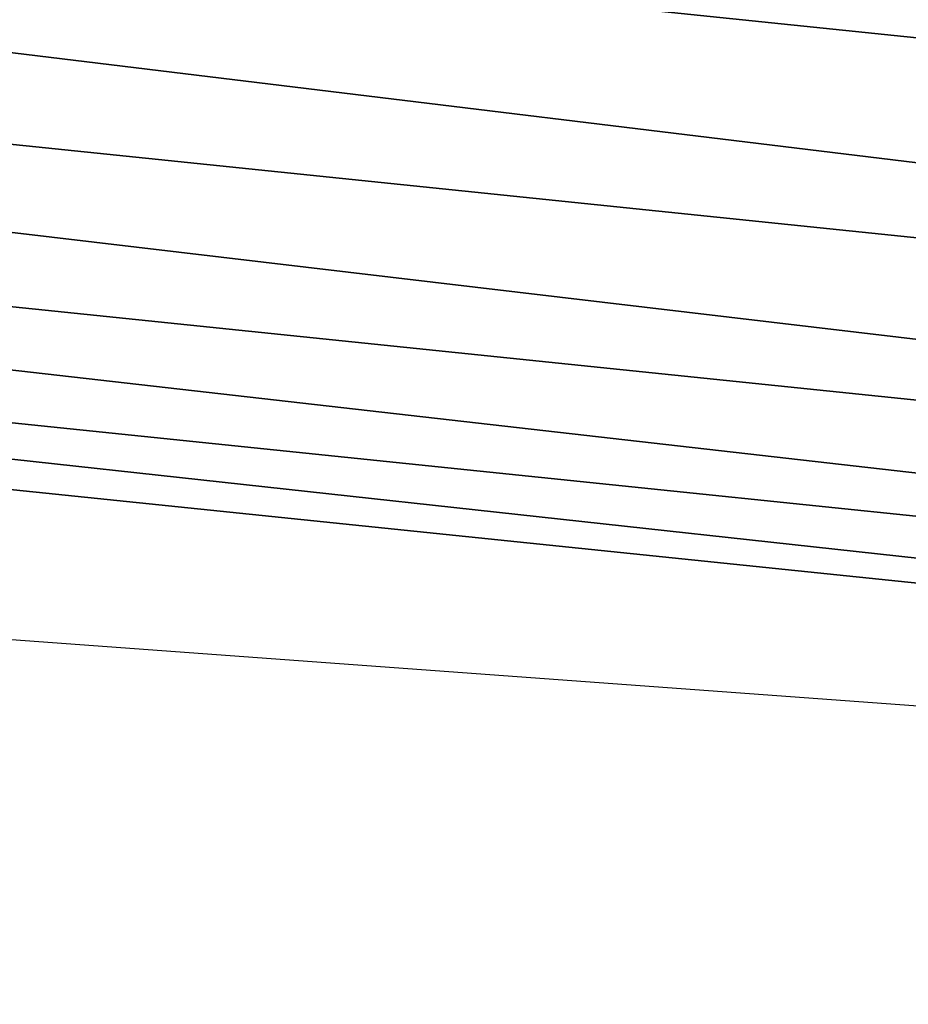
# Model space of a CAD drawing. Header units: centimetres. Extents: x -37 to 78, y -22 to -1.
# Tile 159 of 256: x -28.1258 to -28.0545, y -19.1817 to -19.1026. Entities that reach past the tile are written whole.
import ezdxf

# ---------------------------------------------------------------- set-up
doc = ezdxf.new("R2010")
doc.units = ezdxf.units.CM
doc.layers.add('759', color=7, linetype='Continuous', true_color=0xb1581b)

msp = doc.modelspace()

# ---------------------------------------------------------------- meshes
at = {"layer": '759', "color": 254, "true_color": 0xcad1ee}
mesh = msp.add_polyface(dxfattribs=at)
corners = [(-28.607075, -19.090687, 56.595627), (-28.149521, -19.150688, 56.586147), (-27.726416, -19.181675, 56.595627), (-28.931866, -19.035055, 56.586147), (-28.594749, -19.011505, 56.675762), (-28.591951, -18.993526, 56.677433), (-29.457872, -18.83102, 56.675762), (-27.721355, -19.083473, 56.677433), (-27.722292, -19.101646, 56.675762), (-26.855337, -19.083979, 56.677433), (-26.85178, -19.1546, 56.648144), (-27.724171, -19.138123, 56.661133), (-27.724995, -19.154091, 56.648144), (-26.852585, -19.13863, 56.661133), (-27.723249, -19.120235, 56.67041), (-26.853485, -19.120743, 56.67041), (-28.606251, -19.0854, 56.614243), (-27.726141, -19.176331, 56.614243), (-28.604824, -19.076229, 56.632156), (-27.725662, -19.167063, 56.632156), (-28.602825, -19.063396, 56.648144), (-28.600367, -19.047596, 56.661133), (-28.597612, -19.029898, 56.67041), (-29.471266, -18.881798, 56.648144), (-29.467188, -18.866337, 56.661133), (-29.46262, -18.849018, 56.67041), (-28.576828, -18.896366, 56.595627), (-28.576572, -18.894716, 56.577431), (-29.427731, -18.716732, 56.577431), (-27.716293, -18.985273, 56.595627), (-27.716208, -18.983606, 56.577431), (-26.860285, -18.985773, 56.595627), (-28.591951, -18.993526, 56.677433), (-28.589151, -18.975548, 56.675762), (-29.448593, -18.79583, 56.675762), (-27.721355, -19.083473, 56.677433), (-27.720417, -19.065302, 56.675762), (-26.855337, -19.083979, 56.677433), (-26.856253, -19.065805, 56.675762), (-27.71946, -19.046713, 56.67041), (-26.857189, -19.047216, 56.67041), (-27.718538, -19.028826, 56.661133), (-26.858091, -19.029327, 56.661133), (-27.717714, -19.012857, 56.648144), (-26.858894, -19.013359, 56.648144), (-27.717047, -18.999886, 56.632156), (-26.859549, -19.000385, 56.632156), (-27.71657, -18.990618, 56.614243), (-26.860016, -18.991119, 56.614243), (-28.58629, -18.957155, 56.67041), (-28.583534, -18.939457, 56.661133), (-28.581076, -18.923656, 56.648144), (-28.579079, -18.910824, 56.632156), (-28.577652, -18.901653, 56.614243), (-29.443846, -18.777834, 56.67041), (-29.439278, -18.760513, 56.661133), (-29.4352, -18.745052, 56.648144), (-29.431889, -18.732494, 56.632156), (-29.429522, -18.723522, 56.614243), (-29.428156, -18.718346, 56.595627), (-27.716227, -18.983986, 56.568718), (-27.716208, -18.983606, 56.577431), (-26.860369, -18.984106, 56.577431), (-28.129475, -18.952461, 56.568718), (-28.576572, -18.894716, 56.577431), (-28.57663, -18.895092, 56.568718), (-29.427828, -18.7171, 56.568718)]
mesh.append_faces([[corners[k] for k in face] for face in [(0, 1, 2), (0, 3, 1), (4, 5, 6), (4, 7, 5), (8, 7, 4), (8, 9, 7), (10, 11, 12), (13, 14, 11), (15, 8, 14), (2, 16, 0), (16, 2, 17), (17, 18, 16), (18, 17, 19), (19, 20, 18), (20, 19, 12), (12, 21, 20), (21, 12, 11), (11, 22, 21), (22, 11, 14), (14, 4, 22), (4, 14, 8), (23, 18, 20), (24, 20, 21), (25, 21, 22), (6, 22, 4), (26, 27, 28), (29, 27, 26), (29, 30, 27), (31, 30, 29), (32, 33, 34), (35, 33, 32), (35, 36, 33), (37, 36, 35), (38, 39, 36), (40, 41, 39), (42, 43, 41), (44, 45, 43), (46, 47, 45), (48, 29, 47), (36, 49, 33), (49, 36, 39), (39, 50, 49), (50, 39, 41), (41, 51, 50), (51, 41, 43), (43, 52, 51), (52, 43, 45), (45, 53, 52), (53, 45, 47), (47, 26, 53), (26, 47, 29), (54, 33, 49), (55, 49, 50), (56, 50, 51), (57, 51, 52), (58, 52, 53), (59, 53, 26), (60, 61, 62), (63, 61, 60), (63, 64, 61), (65, 64, 63), (66, 64, 65)]], dxfattribs={"color": 254})

doc.saveas('drawing.dxf')
